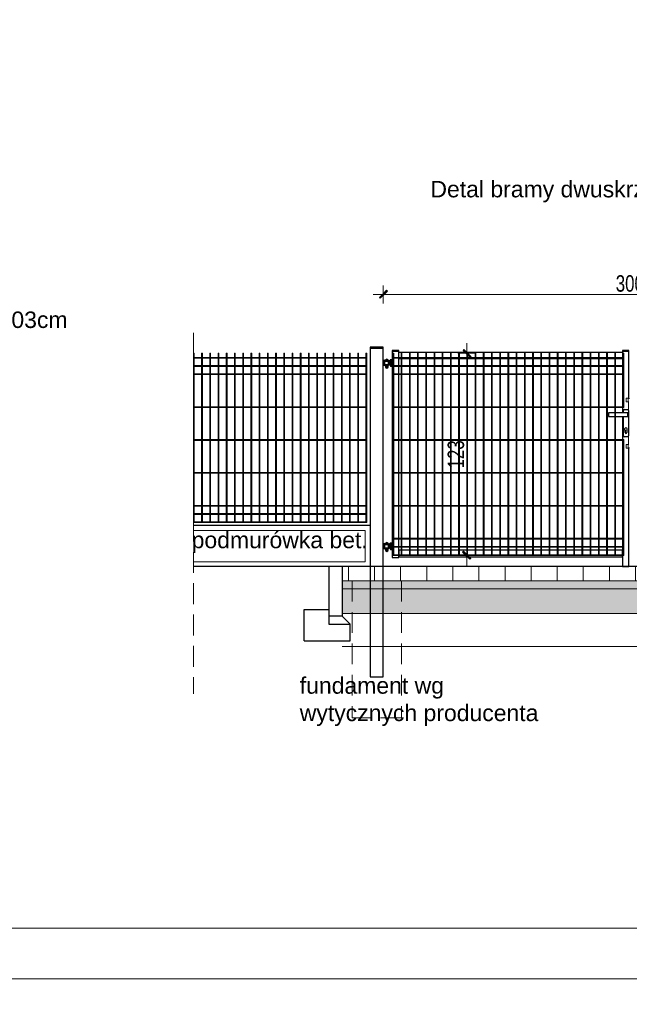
# Model space of a CAD drawing. Header units: millimetres. Extents: x 14041 to 23361, y -6349 to 12956.
# Tile 12 of 106: x 21013 to 21755, y -3410 to -2212. Entities that reach past the tile are written whole.
import ezdxf

# ---------------------------------------------------------------- set-up
doc = ezdxf.new("R2010")
doc.units = ezdxf.units.MM
doc.linetypes.add('KRESKOWA', pattern=[19.05, 12.7, -6.35])
for name, color, linetype, lineweight in [('__A-Wymiary', 7, 'Continuous', 13), ('A-ogrodzenie', 6, 'Continuous', 9), ('A-opisy', 7, 'Continuous', 18), ('A-przekrojowa', 5, 'Continuous', 35), ('A-przerywana', 4, 'KRESKOWA', 5), ('A-Tabelka', 7, 'Continuous', 18), ('A-teren', 7, 'Continuous', 30), ('A-WYMIARY', 7, 'Continuous', 9), ('A-wypełnienie', 252, 'Continuous', 9)]:
    doc.layers.add(name, color=color, linetype=linetype, lineweight=lineweight)
doc.styles.add('OP.3', font='arial.ttf', dxfattribs={"height": 16})
doc.styles.add('WYMIARY', font='swisscl.ttf')
doc.dimstyles.new('G100', dxfattribs={"dimtxt": 20, "dimasz": 1.55, "dimexe": 1.25, "dimexo": 0.625, "dimgap": 3, "dimtad": 1, "dimdec": 1, "dimrnd": 0.5, "dimzin": 9, "dimtxsty": 'WYMIARY', "dimblk": 'W', "dimcen": 3, "dimse1": 1, "dimse2": 1, "dimclrd": 256, "dimclrt": 7, "dimadec": 0, "dimazin": 0, "dimtm": 1e-09, "dimtfac": 1, "dimtdec": 1, "dimtmove": 0, "dimatfit": 0, "dimldrblk": 'W', "dimfxl": 0, "dimlwd": 9, "dimarcsym": 0})

# ---------------------------------------------------------------- blocks, each defined once
blk = doc.blocks.new('W')
at = {"layer": 'A-WYMIARY'}
h = blk.add_hatch(color=256, dxfattribs=at)
h.paths.add_polyline_path([(0, 0.76), (0, 0), (0.65, 0), (2.98, 2.33), (2.27, 3.04)])
h.paths.add_polyline_path([(-0.56, 0.21), (-0.76, 0), (0, 0), (0, 0.76)])
h.paths.add_polyline_path([(0, -0.65), (0.15, -0.5), (0.65, 0), (0, 0)])
h.paths.add_polyline_path([(0, 0), (-0.76, 0), (-3.39, -2.62), (-2.68, -3.33), (0, -0.65)])
blk.add_hatch(color=256, dxfattribs=at).paths.add_polyline_path([(-0.76, 0), (-3.39, -2.62), (-2.68, -3.33), (0, -0.65), (0, 0)])
for p, q in [((-8, 0), (8, 0)), ((-0.56, 0.21), (-3.39, -2.62)), ((-0.56, 0.21), (2.27, 3.04)), ((0, -7), (0, 7)), ((0.15, -0.5), (2.98, 2.33)), ((2.27, 3.04), (2.98, 2.33)), ((-3.39, -2.62), (-2.68, -3.33)), ((0.15, -0.5), (-2.68, -3.33))]:
    blk.add_line(p, q, dxfattribs=at)
blk = doc.blocks.new('*D1662')
at = {"layer": 'A-WYMIARY', "lineweight": 9, "ltscale": 2}
blk.add_line((21457.1, -2546.1), (22054, -2546.1), dxfattribs=at)
at = {"layer": 'Defpoints', "color": 0}
for p in [(22055.6, -2546.1), (21455.6, -2560.7), (22055.6, -2563.7)]:
    blk.add_point(p, dxfattribs=at)
at = {"layer": 'A-WYMIARY', "linetype": 'ByBlock', "lineweight": 9, "xscale": 1.55, "yscale": 1.55, "zscale": 1.55, "rotation": 180}
blk.add_blockref('W', (21455.6, -2546.1), dxfattribs=at)
at = {"layer": 'A-WYMIARY', "linetype": 'ByBlock', "lineweight": 9, "xscale": 1.55, "yscale": 1.55, "zscale": 1.55}
blk.add_blockref('W', (22055.6, -2546.1), dxfattribs=at)
at = {"layer": 'A-WYMIARY', "color": 7, "lineweight": 15, "ltscale": 2, "insert": (21755.6, -2532.9), "char_height": 20, "attachment_point": 5, "style": 'WYMIARY'}
blk.add_mtext('300', dxfattribs=at)
blk = doc.blocks.new('*D1663')
at = {"layer": 'A-WYMIARY', "lineweight": 9, "ltscale": 2}
blk.add_line((21557.4, -2619.2), (21557.4, -2862.1), dxfattribs=at)
at = {"layer": 'Defpoints', "color": 0}
for p in [(21538.3, -2617.7), (21533.2, -2863.7), (21557.4, -2863.7)]:
    blk.add_point(p, dxfattribs=at)
at = {"layer": 'A-WYMIARY', "linetype": 'ByBlock', "lineweight": 9, "xscale": 1.55, "yscale": 1.55, "zscale": 1.55}
for p, rotation in [((21557.4, -2617.7), 90), ((21557.4, -2863.7), 270)]:
    blk.add_blockref('W', p, dxfattribs=dict(at, rotation=rotation))
at = {"layer": 'A-WYMIARY', "color": 7, "lineweight": 15, "ltscale": 2, "insert": (21544.1, -2740.7), "char_height": 20, "attachment_point": 5, "rotation": 90, "style": 'WYMIARY'}
blk.add_mtext('123', dxfattribs=at)

msp = doc.modelspace()

# ---------------------------------------------------------------- hatches: boundary and pattern name
at = {"layer": 'A-wypełnienie', "transparency": 33554687}
h = msp.add_hatch(dxfattribs=at)
h.set_pattern_fill('ANSI31', color=256, scale=10, angle=135)
h.set_pattern_definition([(90, (-524655.004, -326438.2), (-31.75, 2e-15), [])])
edge = h.paths.add_edge_path()
edge.add_line((22105.58, -2877.36), (21405.58, -2877.29))
edge.add_line((21405.58, -2877.29), (21405.58, -2894.41))
edge.add_line((21405.58, -2894.41), (22105.58, -2894.41))
at = {"layer": 'A-wypełnienie'}
h = msp.add_hatch(dxfattribs=at)
h.set_pattern_fill('AR-SAND', color=256, scale=0.1, angle=90, style=0)
h.set_pattern_definition([(127.5, (-524655.004, -326438.2014), (-4.894132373, -0.16000313), [0, -3.8608, 0, -4.318, 0, -4.1275]), (97.5, (-524655.004, -326438.2014), (-7.168251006, 4.49523283), [0, -2.0828, 0, -3.4798, 0, -1.3335]), (57.5, (-524655.004, -326441.3256), (-0.014371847, 7.909923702), [0, -1.27, 0, -4.572, 0, -5.969]), (47.5, (-524655.004, -326441.3256), (-2.22929323, 7.635564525), [0, -0.635, 0, -2.9972, 0, -3.429])])
h.paths.add_polyline_path([(22105.58, -2904.41), (21405.58, -2904.41), (21405.58, -2894.41), (22105.58, -2894.38)])
at = {"layer": 'A-wypełnienie', "ltscale": 0.5}
h = msp.add_hatch(dxfattribs=at)
h.set_pattern_fill('AR-SAND', color=256, scale=0.3, angle=90, style=0)
h.set_pattern_definition([(127.5, (-524655.004, -326438.201), (-14.68239712, -0.4800094), [0, -11.5824, 0, -12.954, 0, -12.3825]), (97.5, (-524655.004, -326438.201), (-21.504753, 13.4856985), [0, -6.2484, 0, -10.4394, 0, -4.0005]), (57.5, (-524655.004, -326447.574), (-0.04311554, 23.7297711), [0, -3.81, 0, -13.716, 0, -17.907]), (47.5, (-524655.004, -326447.574), (-6.6878797, 22.9066936), [0, -1.905, 0, -8.9916, 0, -10.287])])
h.paths.add_polyline_path([(22105.58, -2934.41), (21405.58, -2934.41), (21405.58, -2904.41), (22105.58, -2904.41)])

# ---------------------------------------------------------------- linework, layer by layer
for p, q in [((21455.58, -2627.29), (21455.58, -2631.29)), ((21456.38, -2627.29), (21456.38, -2631.29)), ((21456.78, -2626.09), (21460.38, -2626.09)), ((21456.78, -2626.89), (21460.38, -2626.89)), ((21460.38, -2631.69), (21456.78, -2631.69)), ((21460.38, -2632.49), (21456.78, -2632.49)), ((21457.98, -2626.94), (21461.98, -2626.94)), ((21457.98, -2626.94), (21457.98, -2627.34)), ((21457.98, -2627.34), (21461.98, -2627.34)), ((21457.98, -2631.24), (21461.98, -2631.24)), ((21457.98, -2631.24), (21457.98, -2631.64)), ((21457.98, -2631.64), (21461.98, -2631.64)), ((21458.3, -2632.59), (21461.66, -2632.59)), ((21458.3, -2632.59), (21458.3, -2634.09)), ((21458.3, -2634.09), (21461.66, -2634.09)), ((21458.38, -2632.49), (21458.38, -2632.59)), ((21458.48, -2625.65), (21461.48, -2625.65)), ((21458.78, -2625.65), (21458.78, -2625.77)), ((21458.78, -2625.77), (21461.18, -2625.77)), ((21459.18, -2625.85), (21459.18, -2626.09)), ((21460.38, -2626.09), (21461.98, -2626.09)), ((21461.98, -2626.89), (21460.38, -2626.89)), ((21460.38, -2631.69), (21461.98, -2631.69)), ((21461.98, -2632.49), (21460.38, -2632.49)), ((21460.78, -2626.09), (21460.78, -2625.85)), ((21461.18, -2625.77), (21461.18, -2625.65)), ((21461.58, -2632.59), (21461.58, -2632.49)), ((21461.66, -2634.09), (21461.66, -2632.59)), ((21461.98, -2626.09), (21461.98, -2626.89)), ((21461.98, -2627.34), (21461.98, -2626.94)), ((21461.98, -2631.64), (21461.98, -2631.24)), ((21461.98, -2631.69), (21461.98, -2632.49)), ((21462.6, -2627.69), (21462.07, -2627.49)), ((21462.07, -2631.09), (21462.6, -2630.89)), ((21463.66, -2627.69), (21462.58, -2627.69)), ((21462.58, -2630.89), (21463.66, -2630.89)), ((21462.6, -2627.69), (21462.6, -2630.89)), ((21463.66, -2627.94), (21462.6, -2627.94)), ((21463.66, -2630.65), (21462.6, -2630.65)), ((21463.66, -2627.29), (21463.66, -2631.29)), ((21464.06, -2627.29), (21463.66, -2627.29)), ((21463.66, -2631.29), (21464.06, -2631.29)), ((21464.36, -2625.37), (21464.06, -2626.35)), ((21464.36, -2625.37), (21464.06, -2625.89)), ((21464.06, -2626.35), (21464.06, -2625.89)), ((21464.06, -2629.29), (21464.06, -2626.35)), ((21464.06, -2632.24), (21464.06, -2629.29)), ((21464.36, -2631.25), (21464.06, -2632.24)), ((21464.06, -2632.24), (21464.06, -2632.69)), ((21464.06, -2632.69), (21464.36, -2633.22)), ((21464.36, -2625.37), (21465.96, -2625.37)), ((21464.36, -2627.33), (21465.96, -2627.33)), ((21464.36, -2631.25), (21465.96, -2631.25)), ((21464.36, -2633.22), (21465.96, -2633.22)), ((21465.96, -2625.37), (21466.26, -2626.35)), ((21466.26, -2625.89), (21465.96, -2625.37)), ((21465.96, -2631.25), (21466.26, -2632.24)), ((21465.96, -2633.22), (21466.26, -2632.69)), ((21466.26, -2626.35), (21466.26, -2625.89)), ((21466.26, -2629.29), (21466.26, -2626.35)), ((21466.38, -2626.91), (21466.26, -2626.91)), ((21466.26, -2632.24), (21466.26, -2629.29)), ((21466.26, -2631.67), (21466.38, -2631.67)), ((21466.26, -2632.24), (21466.26, -2632.69)), ((21466.38, -2632.18), (21466.38, -2626.4)), ((21753.2, -2689.99), (21729.6, -2689.99)), ((21729.6, -2689.99), (21729.6, -2694.59)), ((21729.6, -2694.59), (21753.2, -2694.59)), ((21747.8, -2689.99), (21747.8, -2687.24)), ((21747.8, -2689.99), (21747.8, -2687.24)), ((21747.8, -2718.25), (21747.8, -2694.59)), ((21748.8, -2686.24), (21753, -2686.24)), ((21753.2, -2694.59), (21753.2, -2689.99)), ((21754, -2687.24), (21754, -2718.25)), ((21749.9, -2711.73), (21749.9, -2714.25)), ((21749.9, -2714.25), (21749.9, -2711.73)), ((21749.9, -2714.25), (21749.9, -2711.73)), ((21751.9, -2711.73), (21751.9, -2714.25)), ((21753, -2719.25), (21748.8, -2719.25)), ((21439.58, -2827.29), (21224.64, -2827.29)), ((21455.58, -2850.29), (21455.58, -2854.29)), ((21456.38, -2850.29), (21456.38, -2854.29)), ((21456.78, -2849.09), (21460.38, -2849.09)), ((21456.78, -2849.89), (21460.38, -2849.89)), ((21457.98, -2849.94), (21461.98, -2849.94)), ((21457.98, -2849.94), (21457.98, -2850.34)), ((21457.98, -2850.34), (21461.98, -2850.34)), ((21458.48, -2848.65), (21461.48, -2848.65)), ((21458.78, -2848.65), (21458.78, -2848.77)), ((21458.78, -2848.77), (21461.18, -2848.77)), ((21459.18, -2848.85), (21459.18, -2849.09)), ((21460.38, -2849.09), (21461.98, -2849.09)), ((21461.98, -2849.89), (21460.38, -2849.89)), ((21460.78, -2849.09), (21460.78, -2848.85)), ((21461.18, -2848.77), (21461.18, -2848.65)), ((21461.98, -2849.09), (21461.98, -2849.89)), ((21461.98, -2850.34), (21461.98, -2849.94)), ((21462.6, -2850.69), (21462.07, -2850.49)), ((21463.66, -2850.69), (21462.58, -2850.69)), ((21462.6, -2850.69), (21462.6, -2853.89)), ((21463.66, -2850.29), (21463.66, -2854.29)), ((21464.06, -2850.29), (21463.66, -2850.29)), ((21464.36, -2848.37), (21464.06, -2849.35)), ((21464.36, -2848.37), (21464.06, -2848.89)), ((21464.06, -2849.35), (21464.06, -2848.89)), ((21464.06, -2852.29), (21464.06, -2849.35)), ((21464.36, -2848.37), (21465.96, -2848.37)), ((21464.36, -2850.33), (21465.96, -2850.33)), ((21465.96, -2848.37), (21466.26, -2849.35)), ((21466.26, -2848.89), (21465.96, -2848.37)), ((21466.26, -2849.35), (21466.26, -2848.89)), ((21466.26, -2852.29), (21466.26, -2849.35)), ((21466.38, -2849.91), (21466.26, -2849.91)), ((21466.38, -2855.18), (21466.38, -2849.4)), ((21460.38, -2854.69), (21456.78, -2854.69)), ((21460.38, -2855.49), (21456.78, -2855.49)), ((21457.98, -2854.24), (21461.98, -2854.24)), ((21457.98, -2854.24), (21457.98, -2854.64)), ((21457.98, -2854.64), (21461.98, -2854.64)), ((21458.3, -2855.59), (21461.66, -2855.59)), ((21458.3, -2855.59), (21458.3, -2857.09)), ((21458.3, -2857.09), (21461.66, -2857.09)), ((21458.38, -2855.49), (21458.38, -2855.59)), ((21460.38, -2854.69), (21461.98, -2854.69)), ((21461.98, -2855.49), (21460.38, -2855.49)), ((21461.58, -2855.59), (21461.58, -2855.49)), ((21461.66, -2857.09), (21461.66, -2855.59)), ((21461.98, -2854.64), (21461.98, -2854.24)), ((21461.98, -2854.69), (21461.98, -2855.49)), ((21462.07, -2854.09), (21462.6, -2853.89)), ((21462.58, -2853.89), (21463.66, -2853.89)), ((21463.66, -2850.94), (21462.6, -2850.94)), ((21463.66, -2853.65), (21462.6, -2853.65)), ((21463.66, -2854.29), (21464.06, -2854.29)), ((21464.06, -2855.24), (21464.06, -2852.29)), ((21464.36, -2854.25), (21464.06, -2855.24)), ((21464.06, -2855.24), (21464.06, -2855.69)), ((21464.06, -2855.69), (21464.36, -2856.22)), ((21464.36, -2854.25), (21465.96, -2854.25)), ((21464.36, -2856.22), (21465.96, -2856.22)), ((21465.96, -2854.25), (21466.26, -2855.24)), ((21465.96, -2856.22), (21466.26, -2855.69)), ((21466.26, -2855.24), (21466.26, -2852.29)), ((21466.26, -2854.67), (21466.38, -2854.67)), ((21466.26, -2855.24), (21466.26, -2855.69))]:
    msp.add_line(p, q)
for points in [[(21439.58, -2611.29), (21455.58, -2611.29), (21455.58, -2610.29), (21439.58, -2610.29)], [(21439.58, -3011.29), (21455.58, -3011.29), (21455.58, -2611.29), (21439.58, -2611.29)], [(21466.58, -2615.29), (21474.58, -2615.29), (21474.58, -2614.29), (21466.58, -2614.29)], [(21466.58, -2866.29), (21474.58, -2866.29), (21474.58, -2615.29), (21466.58, -2615.29)], [(21474.58, -2616.29), (21746.58, -2616.29), (21746.58, -2624.29), (21474.58, -2624.29)], [(21746.58, -2615.29), (21754.58, -2615.29), (21754.58, -2614.29), (21746.58, -2614.29)], [(21474.58, -2865.29), (21746.58, -2865.29), (21746.58, -2857.29), (21474.58, -2857.29)]]:
    msp.add_lwpolyline(points, close=True)
for points in [[(21754.58, -2672.74), (21754.58, -2615.29), (21746.58, -2615.29), (21746.58, -2689.99)], [(21746.58, -2694.59), (21746.58, -2877.29), (21754.58, -2877.29), (21754.58, -2732.74)]]:
    msp.add_lwpolyline(points)
for centre, radius, start, end in [((21456.78, -2627.29), 1.2, 90, 180), ((21456.78, -2631.29), 1.2, 180, 270), ((21456.78, -2627.29), 0.4, 90, 180), ((21456.78, -2631.29), 0.4, 180, 270), ((21459.48, -2629.29), 2.4, 125.70064, 234.29936), ((21459.98, -2634.09), 1.6, 180, 0), ((21459.98, -2626.81), 1.89, 37.5942, 142.40579), ((21459.1, -2625.85), 0.08, 0, 90), ((21460.86, -2625.85), 0.08, 90, 180), ((21460.48, -2629.29), 2.4, 48.45917, 54.29936), ((21460.48, -2629.29), 2.4, 305.70064, 311.57727), ((21448.63, -2629.29), 13.55, 352.36422, 7.63644), ((21456.23, -2629.29), 6.57, 345.89784, 14.10353), ((21465.98, -2626.29), 1.92, 181.65457, 212.72967), ((21465.98, -2632.18), 1.92, 181.65457, 212.72967), ((21464.34, -2626.29), 1.92, 327.27032, 358.34543), ((21464.34, -2632.18), 1.92, 327.27032, 358.34543), ((21748.8, -2687.24), 1, 90, 180), ((21753, -2687.24), 1, 0, 90), ((21748.8, -2718.25), 1, 180, 270), ((21750.9, -2710.29), 1.73, 304.8499, 235.15009), ((21750.9, -2714.25), 1, 180, 0), ((21753, -2718.25), 1, 270, 0), ((21456.78, -2850.29), 1.2, 90, 180), ((21456.78, -2850.29), 0.4, 90, 180), ((21459.48, -2852.29), 2.4, 125.70064, 234.29936), ((21459.98, -2849.81), 1.89, 37.5942, 142.40579), ((21459.1, -2848.85), 0.08, 0, 90), ((21460.86, -2848.85), 0.08, 90, 180), ((21460.48, -2852.29), 2.4, 48.45917, 54.29936), ((21448.63, -2852.29), 13.55, 352.36422, 7.63644), ((21456.23, -2852.29), 6.57, 345.89784, 14.10353), ((21465.98, -2849.29), 1.92, 181.65457, 212.72967), ((21464.34, -2849.29), 1.92, 327.27032, 358.34543), ((21456.78, -2854.29), 1.2, 180, 270), ((21456.78, -2854.29), 0.4, 180, 270), ((21459.98, -2857.09), 1.6, 180, 0), ((21460.48, -2852.29), 2.4, 305.70064, 311.57727), ((21465.98, -2855.18), 1.92, 181.65457, 212.72967), ((21464.34, -2855.18), 1.92, 327.27032, 358.34543)]:
    msp.add_arc(centre, radius, start, end)
for points in [[(21464.36, -2627.33), (21464.32, -2627.49), (21464.28, -2627.65), (21464.2, -2627.97), (21464.17, -2628.14), (21464.09, -2628.63), (21464.06, -2628.96), (21464.06, -2629.29)], [(21464.06, -2629.29), (21464.06, -2629.46), (21464.07, -2629.62), (21464.1, -2629.96), (21464.12, -2630.12), (21464.2, -2630.62), (21464.27, -2630.94), (21464.36, -2631.25)], [(21465.96, -2627.33), (21466, -2627.49), (21466.05, -2627.65), (21466.12, -2627.97), (21466.15, -2628.14), (21466.23, -2628.63), (21466.26, -2628.96), (21466.26, -2629.29)], [(21466.26, -2629.29), (21466.26, -2629.46), (21466.25, -2629.62), (21466.23, -2629.96), (21466.21, -2630.12), (21466.13, -2630.62), (21466.05, -2630.94), (21465.96, -2631.25)], [(21464.36, -2850.33), (21464.32, -2850.49), (21464.28, -2850.65), (21464.2, -2850.97), (21464.17, -2851.14), (21464.09, -2851.63), (21464.06, -2851.96), (21464.06, -2852.29)], [(21465.96, -2850.33), (21466, -2850.49), (21466.05, -2850.65), (21466.12, -2850.97), (21466.15, -2851.14), (21466.23, -2851.63), (21466.26, -2851.96), (21466.26, -2852.29)], [(21464.06, -2852.29), (21464.06, -2852.46), (21464.07, -2852.62), (21464.1, -2852.96), (21464.12, -2853.12), (21464.2, -2853.62), (21464.27, -2853.94), (21464.36, -2854.25)], [(21466.26, -2852.29), (21466.26, -2852.46), (21466.25, -2852.62), (21466.23, -2852.96), (21466.21, -2853.12), (21466.13, -2853.62), (21466.05, -2853.94), (21465.96, -2854.25)]]:
    msp.add_open_spline(points, degree=3, knots=[0, 0, 0, 0, 0.25, 0.25, 0.5, 0.5, 1, 1, 1, 1])
msp.add_point((21749.9, -2711.73))
msp.add_point((21749.9, -2711.73))
at = {"layer": 'A-ogrodzenie', "color": 8}
for p, q in [((21224.65, -2823.69), (21224.65, -2617.69)), ((21224.65, -2617.69), (21225.58, -2617.69)), ((21225.58, -2823.69), (21225.58, -2617.69)), ((21225.58, -2622.76), (21234.65, -2622.76)), ((21234.65, -2823.69), (21234.65, -2617.69)), ((21234.65, -2617.69), (21235.58, -2617.69)), ((21235.58, -2823.69), (21235.58, -2617.69)), ((21235.58, -2622.76), (21244.65, -2622.76)), ((21244.65, -2823.69), (21244.65, -2617.69)), ((21244.65, -2617.69), (21245.58, -2617.69)), ((21244.65, -2617.69), (21245.58, -2617.69)), ((21245.58, -2823.69), (21245.58, -2617.69)), ((21245.58, -2622.76), (21254.65, -2622.76)), ((21254.65, -2823.69), (21254.65, -2617.69)), ((21255.58, -2617.69), (21254.65, -2617.69)), ((21255.58, -2823.69), (21255.58, -2617.69)), ((21255.58, -2622.76), (21264.65, -2622.76)), ((21264.65, -2823.69), (21264.65, -2617.69)), ((21264.65, -2617.69), (21265.58, -2617.69)), ((21265.58, -2823.69), (21265.58, -2617.69)), ((21265.58, -2622.76), (21274.65, -2622.76)), ((21274.65, -2823.69), (21274.65, -2617.69)), ((21274.65, -2617.69), (21275.58, -2617.69)), ((21275.58, -2823.69), (21275.58, -2617.69)), ((21275.58, -2622.76), (21284.65, -2622.76)), ((21284.65, -2823.69), (21284.65, -2617.69)), ((21284.65, -2617.69), (21285.58, -2617.69)), ((21285.58, -2823.69), (21285.58, -2617.69)), ((21285.58, -2622.76), (21294.65, -2622.76)), ((21294.65, -2823.69), (21294.65, -2617.69)), ((21294.65, -2617.69), (21295.58, -2617.69)), ((21295.58, -2823.69), (21295.58, -2617.69)), ((21295.58, -2622.76), (21304.65, -2622.76)), ((21304.65, -2823.69), (21304.65, -2617.69)), ((21304.65, -2617.69), (21305.58, -2617.69)), ((21305.58, -2823.69), (21305.58, -2617.69)), ((21305.58, -2622.76), (21314.65, -2622.76)), ((21314.65, -2823.69), (21314.65, -2617.69)), ((21314.65, -2617.69), (21315.58, -2617.69)), ((21315.58, -2823.69), (21315.58, -2617.69)), ((21315.58, -2622.76), (21324.65, -2622.76)), ((21324.65, -2823.69), (21324.65, -2617.69)), ((21324.65, -2617.69), (21325.58, -2617.69)), ((21325.58, -2823.69), (21325.58, -2617.69)), ((21325.58, -2622.76), (21334.65, -2622.76)), ((21334.65, -2823.69), (21334.65, -2617.69)), ((21334.65, -2617.69), (21335.58, -2617.69)), ((21335.58, -2823.69), (21335.58, -2617.69)), ((21335.58, -2622.76), (21344.65, -2622.76)), ((21344.65, -2823.69), (21344.65, -2617.69)), ((21344.65, -2617.69), (21345.58, -2617.69)), ((21345.58, -2823.69), (21345.58, -2617.69)), ((21345.58, -2622.76), (21354.65, -2622.76)), ((21354.65, -2823.69), (21354.65, -2617.69)), ((21354.65, -2617.69), (21355.58, -2617.69)), ((21355.58, -2823.69), (21355.58, -2617.69)), ((21355.58, -2622.76), (21364.65, -2622.76)), ((21364.65, -2823.69), (21364.65, -2617.69)), ((21364.65, -2617.69), (21365.58, -2617.69)), ((21365.58, -2823.69), (21365.58, -2617.69)), ((21365.58, -2622.76), (21374.65, -2622.76)), ((21374.65, -2823.69), (21374.65, -2617.69)), ((21374.65, -2617.69), (21375.58, -2617.69)), ((21375.58, -2823.69), (21375.58, -2617.69)), ((21375.58, -2622.76), (21384.65, -2622.76)), ((21384.65, -2823.69), (21384.65, -2617.69)), ((21384.65, -2617.69), (21385.58, -2617.69)), ((21385.58, -2823.69), (21385.58, -2617.69)), ((21385.58, -2622.76), (21394.65, -2622.76)), ((21394.65, -2823.69), (21394.65, -2617.69)), ((21394.65, -2617.69), (21395.58, -2617.69)), ((21395.58, -2823.69), (21395.58, -2617.69)), ((21395.58, -2622.76), (21404.65, -2622.76)), ((21404.65, -2823.69), (21404.65, -2617.69)), ((21404.65, -2617.69), (21405.58, -2617.69)), ((21405.58, -2823.69), (21405.58, -2617.69)), ((21405.58, -2622.76), (21414.65, -2622.76)), ((21414.65, -2823.69), (21414.65, -2617.69)), ((21414.65, -2617.69), (21415.58, -2617.69)), ((21415.58, -2823.69), (21415.58, -2617.69)), ((21415.58, -2622.76), (21424.65, -2622.76)), ((21424.65, -2823.69), (21424.65, -2617.69)), ((21424.65, -2617.69), (21425.58, -2617.69)), ((21424.65, -2622.76), (21434.65, -2622.76)), ((21425.58, -2823.69), (21425.58, -2617.69)), ((21434.65, -2823.69), (21434.65, -2617.69)), ((21434.65, -2617.69), (21435.58, -2617.69)), ((21435.58, -2823.69), (21435.58, -2617.69)), ((21225.58, -2623.69), (21234.65, -2623.69)), ((21225.58, -2632.76), (21234.65, -2632.76)), ((21225.58, -2633.69), (21234.65, -2633.69)), ((21235.58, -2623.69), (21244.65, -2623.69)), ((21235.58, -2632.76), (21244.65, -2632.76)), ((21235.58, -2633.69), (21244.65, -2633.69)), ((21245.58, -2623.69), (21254.65, -2623.69)), ((21245.58, -2632.76), (21254.65, -2632.76)), ((21245.58, -2633.69), (21254.65, -2633.69)), ((21255.58, -2623.69), (21264.65, -2623.69)), ((21255.58, -2632.76), (21264.65, -2632.76)), ((21255.58, -2633.69), (21264.65, -2633.69)), ((21265.58, -2623.69), (21274.65, -2623.69)), ((21265.58, -2632.76), (21274.65, -2632.76)), ((21265.58, -2633.69), (21274.65, -2633.69)), ((21275.58, -2623.69), (21284.65, -2623.69)), ((21275.58, -2632.76), (21284.65, -2632.76)), ((21275.58, -2633.69), (21284.65, -2633.69)), ((21285.58, -2623.69), (21294.65, -2623.69)), ((21285.58, -2632.76), (21294.65, -2632.76)), ((21285.58, -2633.69), (21294.65, -2633.69)), ((21295.58, -2623.69), (21304.65, -2623.69)), ((21295.58, -2632.76), (21304.65, -2632.76)), ((21295.58, -2633.69), (21304.65, -2633.69)), ((21305.58, -2623.69), (21314.65, -2623.69)), ((21305.58, -2632.76), (21314.65, -2632.76)), ((21305.58, -2633.69), (21314.65, -2633.69)), ((21315.58, -2623.69), (21324.65, -2623.69)), ((21315.58, -2632.76), (21324.65, -2632.76)), ((21315.58, -2633.69), (21324.65, -2633.69)), ((21325.58, -2623.69), (21334.65, -2623.69)), ((21325.58, -2632.76), (21334.65, -2632.76)), ((21325.58, -2633.69), (21334.65, -2633.69)), ((21335.58, -2623.69), (21344.65, -2623.69)), ((21335.58, -2632.76), (21344.65, -2632.76)), ((21335.58, -2633.69), (21344.65, -2633.69)), ((21345.58, -2623.69), (21354.65, -2623.69)), ((21345.58, -2632.76), (21354.65, -2632.76)), ((21345.58, -2633.69), (21354.65, -2633.69)), ((21355.58, -2623.69), (21364.65, -2623.69)), ((21355.58, -2632.76), (21364.65, -2632.76)), ((21355.58, -2633.69), (21364.65, -2633.69)), ((21365.58, -2623.69), (21374.65, -2623.69)), ((21365.58, -2632.76), (21374.65, -2632.76)), ((21365.58, -2633.69), (21374.65, -2633.69)), ((21375.58, -2623.69), (21384.65, -2623.69)), ((21375.58, -2632.76), (21384.65, -2632.76)), ((21375.58, -2633.69), (21384.65, -2633.69)), ((21385.58, -2623.69), (21394.65, -2623.69)), ((21385.58, -2632.76), (21394.65, -2632.76)), ((21385.58, -2633.69), (21394.65, -2633.69)), ((21395.58, -2623.69), (21404.65, -2623.69)), ((21395.58, -2632.76), (21404.65, -2632.76)), ((21395.58, -2633.69), (21404.65, -2633.69)), ((21405.58, -2623.69), (21414.65, -2623.69)), ((21405.58, -2632.76), (21414.65, -2632.76)), ((21405.58, -2633.69), (21414.65, -2633.69)), ((21415.58, -2623.69), (21424.65, -2623.69)), ((21415.58, -2632.76), (21424.65, -2632.76)), ((21415.58, -2633.69), (21424.65, -2633.69)), ((21424.65, -2623.69), (21434.65, -2623.69)), ((21425.58, -2632.76), (21434.65, -2632.76)), ((21425.58, -2633.69), (21434.65, -2633.69)), ((21225.58, -2642.76), (21234.65, -2642.76)), ((21225.58, -2643.69), (21234.65, -2643.69)), ((21235.58, -2642.76), (21244.65, -2642.76)), ((21235.58, -2643.69), (21244.65, -2643.69)), ((21245.58, -2642.76), (21254.65, -2642.76)), ((21245.58, -2643.69), (21254.65, -2643.69)), ((21255.58, -2642.76), (21264.65, -2642.76)), ((21255.58, -2643.69), (21264.65, -2643.69)), ((21265.58, -2642.76), (21274.65, -2642.76)), ((21265.58, -2643.69), (21274.65, -2643.69)), ((21275.58, -2642.76), (21284.65, -2642.76)), ((21275.58, -2643.69), (21284.65, -2643.69)), ((21285.58, -2642.76), (21294.65, -2642.76)), ((21285.58, -2643.69), (21294.65, -2643.69)), ((21295.58, -2642.76), (21304.65, -2642.76)), ((21295.58, -2643.69), (21304.65, -2643.69)), ((21305.58, -2642.76), (21314.65, -2642.76)), ((21305.58, -2643.69), (21314.65, -2643.69)), ((21315.58, -2642.76), (21324.65, -2642.76)), ((21315.58, -2643.69), (21324.65, -2643.69)), ((21325.58, -2642.76), (21334.65, -2642.76)), ((21325.58, -2643.69), (21334.65, -2643.69)), ((21335.58, -2642.76), (21344.65, -2642.76)), ((21335.58, -2643.69), (21344.65, -2643.69)), ((21345.58, -2642.76), (21354.65, -2642.76)), ((21345.58, -2643.69), (21354.65, -2643.69)), ((21355.58, -2642.76), (21364.65, -2642.76)), ((21355.58, -2643.69), (21364.65, -2643.69)), ((21365.58, -2642.76), (21374.65, -2642.76)), ((21365.58, -2643.69), (21374.65, -2643.69)), ((21375.58, -2642.76), (21384.65, -2642.76)), ((21375.58, -2643.69), (21384.65, -2643.69)), ((21385.58, -2642.76), (21394.65, -2642.76)), ((21385.58, -2643.69), (21394.65, -2643.69)), ((21395.58, -2642.76), (21404.65, -2642.76)), ((21395.58, -2643.69), (21404.65, -2643.69)), ((21405.58, -2642.76), (21414.65, -2642.76)), ((21405.58, -2643.69), (21414.65, -2643.69)), ((21415.58, -2642.76), (21424.65, -2642.76)), ((21415.58, -2643.69), (21424.65, -2643.69)), ((21425.58, -2642.76), (21434.65, -2642.76)), ((21425.58, -2643.69), (21434.65, -2643.69)), ((21225.58, -2682.76), (21234.65, -2682.76)), ((21235.58, -2682.76), (21244.65, -2682.76)), ((21245.58, -2682.76), (21254.65, -2682.76)), ((21255.58, -2682.76), (21264.65, -2682.76)), ((21265.58, -2682.76), (21274.65, -2682.76)), ((21275.58, -2682.76), (21284.65, -2682.76)), ((21285.58, -2682.76), (21294.65, -2682.76)), ((21295.58, -2682.76), (21304.65, -2682.76)), ((21305.58, -2682.76), (21314.65, -2682.76)), ((21315.58, -2682.76), (21324.65, -2682.76)), ((21325.58, -2682.76), (21334.65, -2682.76)), ((21335.58, -2682.76), (21344.65, -2682.76)), ((21345.58, -2682.76), (21354.65, -2682.76)), ((21355.58, -2682.76), (21364.65, -2682.76)), ((21365.58, -2682.76), (21374.65, -2682.76)), ((21375.58, -2682.76), (21384.65, -2682.76)), ((21385.58, -2682.76), (21394.65, -2682.76)), ((21395.58, -2682.76), (21404.65, -2682.76)), ((21405.58, -2682.76), (21414.65, -2682.76)), ((21415.58, -2682.76), (21424.65, -2682.76)), ((21425.58, -2682.76), (21434.65, -2682.76)), ((21751, -2676.34), (21751, -2672.74)), ((21751.4, -2672.34), (21753.4, -2672.34)), ((21753.4, -2676.74), (21751.4, -2676.74)), ((21753.4, -2672.34), (21753.4, -2672.94)), ((21755.4, -2672.74), (21753.4, -2672.74)), ((21753.4, -2672.94), (21753.4, -2676.14)), ((21753.4, -2676.14), (21753.4, -2676.74)), ((21753.4, -2676.34), (21753.6, -2676.34)), ((21754, -2676.74), (21754, -2728.74)), ((21225.58, -2683.69), (21234.65, -2683.69)), ((21235.58, -2683.69), (21244.65, -2683.69)), ((21245.58, -2683.69), (21254.65, -2683.69)), ((21255.58, -2683.69), (21264.65, -2683.69)), ((21265.58, -2683.69), (21274.65, -2683.69)), ((21275.58, -2683.69), (21284.65, -2683.69)), ((21285.58, -2683.69), (21294.65, -2683.69)), ((21295.58, -2683.69), (21304.65, -2683.69)), ((21305.58, -2683.69), (21314.65, -2683.69)), ((21315.58, -2683.69), (21324.65, -2683.69)), ((21325.58, -2683.69), (21334.65, -2683.69)), ((21335.58, -2683.69), (21344.65, -2683.69)), ((21345.58, -2683.69), (21354.65, -2683.69)), ((21355.58, -2683.69), (21364.65, -2683.69)), ((21365.58, -2683.69), (21374.65, -2683.69)), ((21375.58, -2683.69), (21384.65, -2683.69)), ((21385.58, -2683.69), (21394.65, -2683.69)), ((21395.58, -2683.69), (21404.65, -2683.69)), ((21405.58, -2683.69), (21414.65, -2683.69)), ((21415.58, -2683.69), (21424.65, -2683.69)), ((21425.58, -2683.69), (21434.65, -2683.69)), ((21225.58, -2722.76), (21234.65, -2722.76)), ((21225.58, -2723.69), (21234.65, -2723.69)), ((21235.58, -2722.76), (21244.65, -2722.76)), ((21235.58, -2723.69), (21244.65, -2723.69)), ((21245.58, -2722.76), (21254.65, -2722.76)), ((21245.58, -2723.69), (21254.65, -2723.69)), ((21255.58, -2722.76), (21264.65, -2722.76)), ((21255.58, -2723.69), (21264.65, -2723.69)), ((21265.58, -2722.76), (21274.65, -2722.76)), ((21265.58, -2723.69), (21274.65, -2723.69)), ((21275.58, -2722.76), (21284.65, -2722.76)), ((21275.58, -2723.69), (21284.65, -2723.69)), ((21285.58, -2722.76), (21294.65, -2722.76)), ((21285.58, -2723.69), (21294.65, -2723.69)), ((21295.58, -2722.76), (21304.65, -2722.76)), ((21295.58, -2723.69), (21304.65, -2723.69)), ((21305.58, -2722.76), (21314.65, -2722.76)), ((21305.58, -2723.69), (21314.65, -2723.69)), ((21315.58, -2722.76), (21324.65, -2722.76)), ((21315.58, -2723.69), (21324.65, -2723.69)), ((21325.58, -2722.76), (21334.65, -2722.76)), ((21325.58, -2723.69), (21334.65, -2723.69)), ((21335.58, -2722.76), (21344.65, -2722.76)), ((21335.58, -2723.69), (21344.65, -2723.69)), ((21345.58, -2722.76), (21354.65, -2722.76)), ((21345.58, -2723.69), (21354.65, -2723.69)), ((21355.58, -2722.76), (21364.65, -2722.76)), ((21355.58, -2723.69), (21364.65, -2723.69)), ((21365.58, -2722.76), (21374.65, -2722.76)), ((21365.58, -2723.69), (21374.65, -2723.69)), ((21375.58, -2722.76), (21384.65, -2722.76)), ((21375.58, -2723.69), (21384.65, -2723.69)), ((21385.58, -2722.76), (21394.65, -2722.76)), ((21385.58, -2723.69), (21394.65, -2723.69)), ((21395.58, -2722.76), (21404.65, -2722.76)), ((21395.58, -2723.69), (21404.65, -2723.69)), ((21405.58, -2722.76), (21414.65, -2722.76)), ((21405.58, -2723.69), (21414.65, -2723.69)), ((21415.58, -2722.76), (21424.65, -2722.76)), ((21415.58, -2723.69), (21424.65, -2723.69)), ((21424.65, -2722.76), (21434.65, -2722.76)), ((21424.65, -2723.69), (21434.65, -2723.69)), ((21751, -2732.74), (21751, -2729.14)), ((21751.4, -2728.74), (21753.4, -2728.74)), ((21753.4, -2728.74), (21753.4, -2729.34)), ((21753.6, -2729.14), (21753.4, -2729.14)), ((21753.4, -2729.34), (21753.4, -2732.54)), ((21753.4, -2733.14), (21751.4, -2733.14)), ((21753.4, -2732.54), (21753.4, -2733.14)), ((21753.4, -2732.74), (21755.4, -2732.74)), ((21225.58, -2762.76), (21234.65, -2762.76)), ((21225.58, -2763.69), (21234.65, -2763.69)), ((21235.58, -2762.76), (21244.65, -2762.76)), ((21235.58, -2763.69), (21244.65, -2763.69)), ((21245.58, -2762.76), (21254.65, -2762.76)), ((21245.58, -2763.69), (21254.65, -2763.69)), ((21255.58, -2762.76), (21264.65, -2762.76)), ((21255.58, -2763.69), (21264.65, -2763.69)), ((21265.58, -2762.76), (21274.65, -2762.76)), ((21265.58, -2763.69), (21274.65, -2763.69)), ((21275.58, -2762.76), (21284.65, -2762.76)), ((21275.58, -2763.69), (21284.65, -2763.69)), ((21285.58, -2762.76), (21294.65, -2762.76)), ((21285.58, -2763.69), (21294.65, -2763.69)), ((21295.58, -2762.76), (21304.65, -2762.76)), ((21295.58, -2763.69), (21304.65, -2763.69)), ((21305.58, -2762.76), (21314.65, -2762.76)), ((21305.58, -2763.69), (21314.65, -2763.69)), ((21315.58, -2762.76), (21324.65, -2762.76)), ((21315.58, -2763.69), (21324.65, -2763.69)), ((21325.58, -2762.76), (21334.65, -2762.76)), ((21325.58, -2763.69), (21334.65, -2763.69)), ((21335.58, -2762.76), (21344.65, -2762.76)), ((21335.58, -2763.69), (21344.65, -2763.69)), ((21345.58, -2762.76), (21354.65, -2762.76)), ((21345.58, -2763.69), (21354.65, -2763.69)), ((21355.58, -2762.76), (21364.65, -2762.76)), ((21355.58, -2763.69), (21364.65, -2763.69)), ((21365.58, -2762.76), (21374.65, -2762.76)), ((21365.58, -2763.69), (21374.65, -2763.69)), ((21375.58, -2762.76), (21384.65, -2762.76)), ((21375.58, -2763.69), (21384.65, -2763.69)), ((21385.58, -2762.76), (21394.65, -2762.76)), ((21385.58, -2763.69), (21394.65, -2763.69)), ((21395.58, -2762.76), (21404.65, -2762.76)), ((21395.58, -2763.69), (21404.65, -2763.69)), ((21405.58, -2762.76), (21414.65, -2762.76)), ((21405.58, -2763.69), (21414.65, -2763.69)), ((21415.58, -2762.76), (21424.65, -2762.76)), ((21415.58, -2763.69), (21424.65, -2763.69)), ((21425.58, -2762.76), (21434.65, -2762.76)), ((21425.58, -2763.69), (21434.65, -2763.69)), ((21225.58, -2802.76), (21234.65, -2802.76)), ((21235.58, -2802.76), (21244.65, -2802.76)), ((21245.58, -2802.76), (21254.65, -2802.76)), ((21255.58, -2802.76), (21264.65, -2802.76)), ((21265.58, -2802.76), (21274.65, -2802.76)), ((21275.58, -2802.76), (21284.65, -2802.76)), ((21285.58, -2802.76), (21294.65, -2802.76)), ((21295.58, -2802.76), (21304.65, -2802.76)), ((21305.58, -2802.76), (21314.65, -2802.76)), ((21315.58, -2802.76), (21324.65, -2802.76)), ((21325.58, -2802.76), (21334.65, -2802.76)), ((21335.58, -2802.76), (21344.65, -2802.76)), ((21345.58, -2802.76), (21354.65, -2802.76)), ((21355.58, -2802.76), (21364.65, -2802.76)), ((21365.58, -2802.76), (21374.65, -2802.76)), ((21375.58, -2802.76), (21384.65, -2802.76)), ((21385.58, -2802.76), (21394.65, -2802.76)), ((21395.58, -2802.76), (21404.65, -2802.76)), ((21405.58, -2802.76), (21414.65, -2802.76)), ((21415.58, -2802.76), (21424.65, -2802.76)), ((21425.58, -2802.76), (21434.65, -2802.76)), ((21225.58, -2803.69), (21234.65, -2803.69)), ((21225.58, -2812.76), (21234.65, -2812.76)), ((21225.58, -2813.69), (21234.65, -2813.69)), ((21235.58, -2803.69), (21244.65, -2803.69)), ((21235.58, -2812.76), (21244.65, -2812.76)), ((21235.58, -2813.69), (21244.65, -2813.69)), ((21245.58, -2803.69), (21254.65, -2803.69)), ((21245.58, -2812.76), (21254.65, -2812.76)), ((21245.58, -2813.69), (21254.65, -2813.69)), ((21255.58, -2803.69), (21264.65, -2803.69)), ((21255.58, -2812.76), (21264.65, -2812.76)), ((21255.58, -2813.69), (21264.65, -2813.69)), ((21265.58, -2803.69), (21274.65, -2803.69)), ((21265.58, -2812.76), (21274.65, -2812.76)), ((21265.58, -2813.69), (21274.65, -2813.69)), ((21275.58, -2803.69), (21284.65, -2803.69)), ((21275.58, -2812.76), (21284.65, -2812.76)), ((21275.58, -2813.69), (21284.65, -2813.69)), ((21285.58, -2803.69), (21294.65, -2803.69)), ((21285.58, -2812.76), (21294.65, -2812.76)), ((21285.58, -2813.69), (21294.65, -2813.69)), ((21295.58, -2803.69), (21304.65, -2803.69)), ((21295.58, -2812.76), (21304.65, -2812.76)), ((21295.58, -2813.69), (21304.65, -2813.69)), ((21305.58, -2803.69), (21314.65, -2803.69)), ((21305.58, -2812.76), (21314.65, -2812.76)), ((21305.58, -2813.69), (21314.65, -2813.69)), ((21315.58, -2803.69), (21324.65, -2803.69)), ((21315.58, -2812.76), (21324.65, -2812.76)), ((21315.58, -2813.69), (21324.65, -2813.69)), ((21325.58, -2803.69), (21334.65, -2803.69)), ((21325.58, -2812.76), (21334.65, -2812.76)), ((21325.58, -2813.69), (21334.65, -2813.69)), ((21335.58, -2803.69), (21344.65, -2803.69)), ((21335.58, -2812.76), (21344.65, -2812.76)), ((21335.58, -2813.69), (21344.65, -2813.69)), ((21345.58, -2803.69), (21354.65, -2803.69)), ((21345.58, -2812.76), (21354.65, -2812.76)), ((21345.58, -2813.69), (21354.65, -2813.69)), ((21355.58, -2803.69), (21364.65, -2803.69)), ((21355.58, -2812.76), (21364.65, -2812.76)), ((21355.58, -2813.69), (21364.65, -2813.69)), ((21365.58, -2803.69), (21374.65, -2803.69)), ((21365.58, -2812.76), (21374.65, -2812.76)), ((21365.58, -2813.69), (21374.65, -2813.69)), ((21375.58, -2803.69), (21384.65, -2803.69)), ((21375.58, -2812.76), (21384.65, -2812.76)), ((21375.58, -2813.69), (21384.65, -2813.69)), ((21385.58, -2803.69), (21394.65, -2803.69)), ((21385.58, -2812.76), (21394.65, -2812.76)), ((21385.58, -2813.69), (21394.65, -2813.69)), ((21395.58, -2803.69), (21404.65, -2803.69)), ((21395.58, -2812.76), (21404.65, -2812.76)), ((21395.58, -2813.69), (21404.65, -2813.69)), ((21405.58, -2803.69), (21414.65, -2803.69)), ((21405.58, -2812.76), (21414.65, -2812.76)), ((21405.58, -2813.69), (21414.65, -2813.69)), ((21415.58, -2803.69), (21424.65, -2803.69)), ((21415.58, -2812.76), (21424.65, -2812.76)), ((21415.58, -2813.69), (21424.65, -2813.69)), ((21425.58, -2803.69), (21434.65, -2803.69)), ((21425.58, -2812.76), (21434.65, -2812.76)), ((21425.58, -2813.69), (21434.65, -2813.69)), ((21224.65, -2823.69), (21225.58, -2823.69)), ((21225.58, -2822.76), (21234.65, -2822.76)), ((21225.58, -2823.69), (21235.58, -2823.69)), ((21235.58, -2822.76), (21244.65, -2822.76)), ((21235.58, -2823.69), (21244.65, -2823.69)), ((21244.65, -2823.69), (21245.58, -2823.69)), ((21245.58, -2822.76), (21254.65, -2822.76)), ((21245.58, -2823.69), (21255.58, -2823.69)), ((21255.58, -2822.76), (21264.65, -2822.76)), ((21255.58, -2823.69), (21265.58, -2823.69)), ((21265.58, -2822.76), (21274.65, -2822.76)), ((21265.58, -2823.69), (21274.65, -2823.69)), ((21274.65, -2823.69), (21275.58, -2823.69)), ((21275.58, -2822.76), (21284.65, -2822.76)), ((21275.58, -2823.69), (21285.58, -2823.69)), ((21285.58, -2822.76), (21294.65, -2822.76)), ((21285.58, -2823.69), (21294.65, -2823.69)), ((21294.65, -2823.69), (21295.58, -2823.69)), ((21295.58, -2822.76), (21304.65, -2822.76)), ((21295.58, -2823.69), (21305.58, -2823.69)), ((21305.58, -2822.76), (21314.65, -2822.76)), ((21305.58, -2823.69), (21314.65, -2823.69)), ((21314.65, -2823.69), (21315.58, -2823.69)), ((21315.58, -2822.76), (21324.65, -2822.76)), ((21315.58, -2823.69), (21325.58, -2823.69)), ((21325.58, -2822.76), (21334.65, -2822.76)), ((21325.58, -2823.69), (21334.65, -2823.69)), ((21334.65, -2823.69), (21335.58, -2823.69)), ((21335.58, -2822.76), (21344.65, -2822.76)), ((21335.58, -2823.69), (21345.58, -2823.69)), ((21345.58, -2822.76), (21354.65, -2822.76)), ((21345.58, -2823.69), (21354.65, -2823.69)), ((21354.65, -2823.69), (21355.58, -2823.69)), ((21355.58, -2822.76), (21364.65, -2822.76)), ((21355.58, -2823.69), (21365.58, -2823.69)), ((21365.58, -2822.76), (21374.65, -2822.76)), ((21365.58, -2823.69), (21374.65, -2823.69)), ((21374.65, -2823.69), (21375.58, -2823.69)), ((21375.58, -2822.76), (21384.65, -2822.76)), ((21375.58, -2823.69), (21385.58, -2823.69)), ((21385.58, -2822.76), (21394.65, -2822.76)), ((21385.58, -2823.69), (21394.65, -2823.69)), ((21394.65, -2823.69), (21395.58, -2823.69)), ((21395.58, -2822.76), (21404.65, -2822.76)), ((21395.58, -2823.69), (21405.58, -2823.69)), ((21405.58, -2822.76), (21414.65, -2822.76)), ((21405.58, -2823.69), (21414.65, -2823.69)), ((21414.65, -2823.69), (21415.58, -2823.69)), ((21415.58, -2822.76), (21424.65, -2822.76)), ((21415.58, -2823.69), (21425.58, -2823.69)), ((21424.65, -2822.76), (21434.65, -2822.76)), ((21424.65, -2823.69), (21434.65, -2823.69)), ((21434.65, -2823.69), (21435.58, -2823.69))]:
    msp.add_line(p, q, dxfattribs=at)
at = {"layer": 'A-ogrodzenie', "color": 8, "flags": 128}
for points in [[(21467.38, -2863.69), (21468.31, -2863.69), (21468.31, -2617.69), (21467.38, -2617.69)], [(21467.38, -2623.69), (21748.38, -2623.69), (21748.38, -2622.76), (21467.38, -2622.76)], [(21477.38, -2863.69), (21478.31, -2863.69), (21478.31, -2617.69), (21477.38, -2617.69)], [(21487.38, -2863.69), (21488.31, -2863.69), (21488.31, -2617.69), (21487.38, -2617.69)], [(21497.38, -2863.69), (21498.31, -2863.69), (21498.31, -2617.69), (21497.38, -2617.69)], [(21507.38, -2863.69), (21508.31, -2863.69), (21508.31, -2617.69), (21507.38, -2617.69)], [(21517.38, -2863.69), (21518.31, -2863.69), (21518.31, -2617.69), (21517.38, -2617.69)], [(21527.38, -2863.69), (21528.31, -2863.69), (21528.31, -2617.69), (21527.38, -2617.69)], [(21537.38, -2863.69), (21538.31, -2863.69), (21538.31, -2617.69), (21537.38, -2617.69)], [(21547.38, -2863.69), (21548.31, -2863.69), (21548.31, -2617.69), (21547.38, -2617.69)], [(21557.38, -2863.69), (21558.31, -2863.69), (21558.31, -2617.69), (21557.38, -2617.69)], [(21567.38, -2863.69), (21568.31, -2863.69), (21568.31, -2617.69), (21567.38, -2617.69)], [(21577.38, -2863.69), (21578.31, -2863.69), (21578.31, -2617.69), (21577.38, -2617.69)], [(21587.38, -2863.69), (21588.31, -2863.69), (21588.31, -2617.69), (21587.38, -2617.69)], [(21597.38, -2863.69), (21598.31, -2863.69), (21598.31, -2617.69), (21597.38, -2617.69)], [(21607.38, -2863.69), (21608.31, -2863.69), (21608.31, -2617.69), (21607.38, -2617.69)], [(21617.38, -2863.69), (21618.31, -2863.69), (21618.31, -2617.69), (21617.38, -2617.69)], [(21627.38, -2863.69), (21628.31, -2863.69), (21628.31, -2617.69), (21627.38, -2617.69)], [(21637.38, -2863.69), (21638.31, -2863.69), (21638.31, -2617.69), (21637.38, -2617.69)], [(21647.38, -2863.69), (21648.31, -2863.69), (21648.31, -2617.69), (21647.38, -2617.69)], [(21657.38, -2863.69), (21658.31, -2863.69), (21658.31, -2617.69), (21657.38, -2617.69)], [(21667.38, -2863.69), (21668.31, -2863.69), (21668.31, -2617.69), (21667.38, -2617.69)], [(21677.38, -2863.69), (21678.31, -2863.69), (21678.31, -2617.69), (21677.38, -2617.69)], [(21687.38, -2863.69), (21688.31, -2863.69), (21688.31, -2617.69), (21687.38, -2617.69)], [(21697.38, -2863.69), (21698.31, -2863.69), (21698.31, -2617.69), (21697.38, -2617.69)], [(21707.38, -2863.69), (21708.31, -2863.69), (21708.31, -2617.69), (21707.38, -2617.69)], [(21717.38, -2863.69), (21718.31, -2863.69), (21718.31, -2617.69), (21717.38, -2617.69)], [(21727.38, -2863.69), (21728.31, -2863.69), (21728.31, -2617.69), (21727.38, -2617.69)], [(21737.38, -2863.69), (21738.31, -2863.69), (21738.31, -2617.69), (21737.38, -2617.69)], [(21467.38, -2633.69), (21748.38, -2633.69), (21748.38, -2632.76), (21467.38, -2632.76)], [(21467.38, -2643.69), (21748.38, -2643.69), (21748.38, -2642.76), (21467.38, -2642.76)], [(21467.38, -2643.69), (21748.38, -2643.69), (21748.38, -2642.76), (21467.38, -2642.76)], [(21467.38, -2683.69), (21748.38, -2683.69), (21748.38, -2682.76), (21467.38, -2682.76)], [(21467.38, -2723.69), (21748.38, -2723.69), (21748.38, -2722.76), (21467.38, -2722.76)], [(21467.38, -2763.69), (21748.38, -2763.69), (21748.38, -2762.76), (21467.38, -2762.76)], [(21467.38, -2803.69), (21748.38, -2803.69), (21748.38, -2802.76), (21467.38, -2802.76)], [(21467.38, -2843.69), (21748.38, -2843.69), (21748.38, -2842.76), (21467.38, -2842.76)], [(21467.38, -2853.69), (21748.38, -2853.69), (21748.38, -2852.76), (21467.38, -2852.76)], [(21467.38, -2863.69), (21748.38, -2863.69), (21748.38, -2862.76), (21467.38, -2862.76)]]:
    msp.add_lwpolyline(points, close=True, dxfattribs=at)
for points in [[(21748.31, -2683.69), (21748.31, -2617.69), (21747.38, -2617.69), (21747.38, -2683.69)], [(21747.38, -2722.76), (21747.38, -2863.69), (21748.31, -2863.69), (21748.31, -2722.76)]]:
    msp.add_lwpolyline(points, dxfattribs=at)
at = {"layer": 'A-ogrodzenie', "color": 8}
for centre, start, end in [((21751.4, -2672.74), 90, 180), ((21751.4, -2676.34), 180, 270), ((21753.6, -2676.74), 0, 90), ((21751.4, -2729.14), 90, 180), ((21753.6, -2728.74), 270, 0), ((21751.4, -2732.74), 180, 270)]:
    msp.add_arc(centre, 0.4, start, end, dxfattribs=at)
at = {"layer": 'A-przekrojowa', "lineweight": 30}
for p, q in [((21405.58, -2877.29), (21389.58, -2877.29)), ((21389.58, -2877.36), (21389.58, -2937.36)), ((21405.58, -2877.36), (21405.58, -2937.36)), ((21405.58, -2937.36), (21389.58, -2937.36))]:
    msp.add_line(p, q, dxfattribs=at)
at = {"layer": 'A-przekrojowa', "linetype": 'ByBlock', "lineweight": 15}
for p, q in [((22105.58, -2894.41), (21405.58, -2894.41)), ((22105.58, -2904.41), (21405.58, -2904.41)), ((22105.58, -2934.41), (21405.58, -2934.41)), ((22151.58, -2974.41), (21405.58, -2974.41))]:
    msp.add_line(p, q, dxfattribs=at)
at = {"layer": 'A-przekrojowa', "lineweight": 30}
for points in [[(21359.58, -2967.36), (21359.58, -2929.36), (21389.58, -2929.36)], [(21389.58, -2937.36), (21389.58, -2947.36)], [(21405.58, -2937.36), (21415.58, -2947.36)], [(21389.58, -2947.36), (21415.58, -2947.36)], [(21415.58, -2967.36), (21415.58, -2947.36), (21415.58, -2947.36)], [(21359.58, -2967.36), (21415.58, -2967.36)]]:
    msp.add_lwpolyline(points, dxfattribs=at)
at = {"layer": 'A-przerywana', "lineweight": 15, "ltscale": 2}
msp.add_line((21224.64, -2592.77), (21224.64, -3031.95), dxfattribs=at)
at = {"layer": 'A-Tabelka', "lineweight": 18}
for points in [[(19154.85, -3378.82), (23354.85, -3378.82), (23354.85, -408.82), (19154.85, -408.82)], [(19454.85, -3317.07), (23292.85, -3317.07), (23292.85, -470.57), (19454.85, -470.57)], [(19154.85, -6348.82), (23354.85, -6348.82), (23354.85, -3378.82), (19154.85, -3378.82)]]:
    msp.add_lwpolyline(points, close=True, dxfattribs=at)
at = {"layer": 'A-teren', "ltscale": 2}
msp.add_line((22308.16, -2877.29), (21224.64, -2877.29), dxfattribs=at)
at = {"layer": 'A-WYMIARY', "linetype": 'KRESKOWA', "ltscale": 2}
for p, q in [((21417.81, -2894.41), (21417.81, -3061.29)), ((21477.81, -2894.41), (21477.81, -3061.29)), ((21477.81, -3061.29), (21417.81, -3061.29))]:
    msp.add_line(p, q, dxfattribs=at)
at = {"layer": 'A-WYMIARY', "lineweight": 15, "ltscale": 2}
msp.add_lwpolyline([(21224.65, -2833.29), (21433.59, -2833.29), (21433.59, -2871.29), (21224.65, -2871.29)], dxfattribs=at)

# ---------------------------------------------------------------- texts
at = {"layer": '__A-Wymiary', "color": 7, "lineweight": 15, "ltscale": 2, "attachment_point": 5, "style": 'OP.3'}
for s, insert, char_height in [('panele ogrodzeniowe wys.103cm', (20865.01, -2579.95), 20), ('{\\H1.25x;podmurówka bet.}', (21329.67, -2847.84), 16), ('\\pxql;{\\H1.25x;fundament wg\\Pwytycznych producenta}', (21499.25, -3041.53), 16)]:
    msp.add_mtext(s, dxfattribs=dict(at, insert=insert, char_height=char_height))
at = {"layer": 'A-opisy', "ltscale": 2, "insert": (21513.02, -2408.01), "char_height": 20, "width": 653.4424, "attachment_point": 1, "style": 'OP.3'}
msp.add_mtext('{\\fArial|b0|i0|c238|p34;Detal bramy dwuskrzydłowej 1:50}', dxfattribs=at)

# ---------------------------------------------------------------- dimensions: what is measured, and where the dimension line sits
at = {"layer": 'A-WYMIARY', "lineweight": 15, "ltscale": 2}
dim = msp.add_linear_dim(base=(22055.58, -2546.12), p1=(21455.58, -2560.7), p2=(22055.58, -2563.74), text='300', dimstyle='G100', override={"dimlfac": 0.5, "dimtxsty": 'WYMIARY', "dimldrblk": 'W'}, dxfattribs=at)
dim.commit()
dim.dimension.update_dxf_attribs({"geometry": '*D1662', "text_midpoint": (21755.58, -2532.86)})
dim = msp.add_linear_dim(base=(21557.38, -2863.69), p1=(21538.31, -2617.69), p2=(21533.21, -2863.69), angle=90, dimstyle='G100', override={"dimlfac": 0.5}, dxfattribs=at)
dim.commit()
dim.dimension.update_dxf_attribs({"geometry": '*D1663', "text_midpoint": (21544.14, -2740.69)})

doc.saveas('drawing.dxf')
